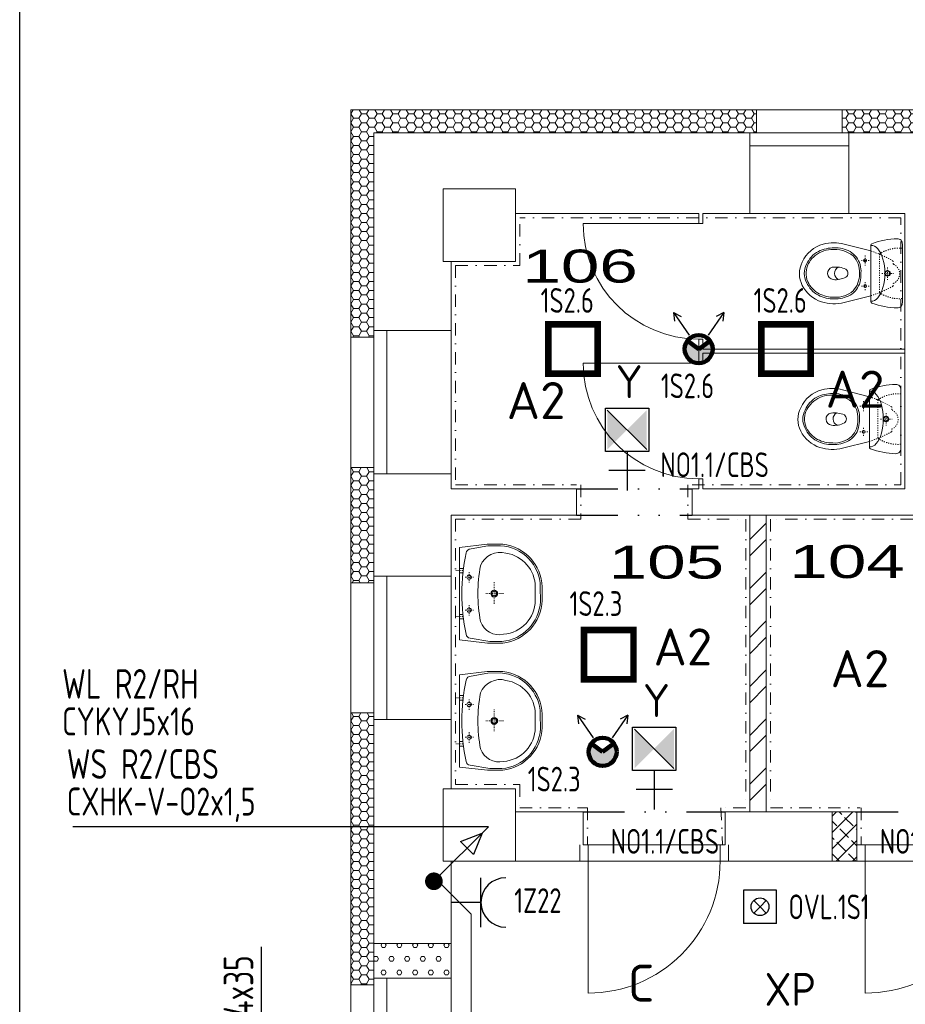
# Model space of a CAD drawing. Extents: x 171565 to 840288, y -737149 to -289557.
# Tile 30 of 59: x 401797 to 407167, y -338696 to -332722. Entities that reach past the tile are written whole.
import ezdxf
from ezdxf.enums import TextEntityAlignment as Align

# ---------------------------------------------------------------- set-up
doc = ezdxf.new("R2010")
doc.units = 0
doc.header["$MEASUREMENT"] = 0
doc.header["$PDMODE"] = 1
for name, pattern in [('DASHED1', [1, 0.3, -0.4, 0.3]), ('DIVIDE2', [0.625, 0.25, -0.125, 0, -0.125, 0, -0.125]), ('DOTDASH', [1, 0.3, -0.2, 0, -0.2, 0.3])]:
    doc.linetypes.add(name, pattern=pattern)
for name, color, linetype in [('0_stavba', 7, 'Continuous'), ('3-ZDI_NADP', 1, 'DIVIDE2'), ('E1', 3, 'Continuous')]:
    doc.layers.add(name, color=color, linetype=linetype)
doc.styles.add('ad_popis', font='isocpeur.ttf')
doc.styles.add('isocp', font='isocp.shx')
doc.styles.add('ISOCPEUR_4', font='isocpeur.ttf', dxfattribs={"height": 1.8})
doc.styles.add('ROMANS', font='ROMANS.shx')
doc.styles.add('SPIRITTXTSTYLE2', font='ARIALUNI.TTF')
doc.dimstyles.new('QP Stavba_100', dxfattribs={"dimscale": 100, "dimtxt": 2, "dimasz": 2, "dimexe": 1.2, "dimexo": 5, "dimgap": 1.2, "dimtad": 1, "dimdec": 0, "dimrnd": 1, "dimdsep": 46, "dimtxsty": 'ROMANS', "dimblk": 'ARCHTICK', "dimcen": 3, "dimdle": 1.2, "dimclrd": 8, "dimclre": 8, "dimclrt": 3, "dimaunit": 1, "dimadec": 1, "dimazin": 3, "dimtfac": 1, "dimtdec": 0, "dimtmove": 2, "dimatfit": 2, "dimfxl": 1.2, "dimtolj": 1, "dimlwd": -1, "dimlwe": -1, "dimarcsym": 0})
pattern_1 = [(0, (783186.027, -216103.49), (47.625, 27.4963055), [-63.5, 31.75]), (60.000002, (783186.027, -216103.49), (-1.7e-06, 54.9926147), [31.75, -63.5]), (120.000003, (783186.027, -216103.49), (-47.625, 27.4963055), [-63.5, 31.75])]

# ---------------------------------------------------------------- blocks, each defined once
blk = doc.blocks.new('_ARCHTICK')
at = {"color": 0, "linetype": 'ByBlock', "const_width": 0.15}
blk.add_lwpolyline([(-0.5, -0.5), (0.5, 0.5)], dxfattribs=at)
blk = doc.blocks.new('A$C055233EE')
at = {"color": 1}
blk.add_line((0, 0), (339.9, 339.9), dxfattribs=at)
blk.add_lwpolyline([(300.4, 300.4), (247.3, 166.3), (166.3, 247.3)], close=True, dxfattribs=at)
at = {"color": 1, "const_width": 54.8}
blk.add_lwpolyline([(-27.6, 0, 1), (27.6, 0, 1)], format="xyb", close=True, dxfattribs=at)
blk = doc.blocks.new('A$C39837C47')
at = {"color": 3}
for p, q in [((150, 180), (-150, 180)), ((0, 180), (0, 0))]:
    blk.add_line(p, q, dxfattribs=at)
blk.add_arc((0, 330), 150, 180, 0, dxfattribs=at)
blk = doc.blocks.new('A$C69940402')
h = blk.add_hatch(color=30)
h.paths.add_polyline_path([(210, -210), (210, -10), (110, -110)])
h.paths.add_polyline_path([(110, -110), (10, -10), (10, -210)])
at = {"color": 30}
for p, q in [((210, -10), (10, -210)), ((110, -220), (110, -418.6)), ((202.1, -315.8), (17.9, -315.8))]:
    blk.add_line(p, q, dxfattribs=at)
blk.add_lwpolyline([(0, 0), (0, -220), (220, -220), (220, 0)], close=True, dxfattribs=at)
blk = doc.blocks.new('POHYB')
at = {"linetype": 'Continuous', "lineweight": 100}
blk.add_hatch(color=3, dxfattribs=at).paths.add_polyline_path([(215967.4, -8883.1), (215856.8, -8802.1, 0.159322), (215830.4, -8883.1, 1), (216104.4, -8883.1, 0.159322), (216077.9, -8802.1)])
at = {"color": 7, "linetype": 'Continuous'}
for p, q in [((215721.6, -8526, -1040), (215874.5, -8746.6, -1040)), ((215721.6, -8526, -1040), (215795.9, -8564.7, -1040)), ((215721.6, -8526, -1040), (215731.7, -8609.1, -1040)), ((216213.2, -8526, -1040), (216060.3, -8746.6, -1040)), ((216213.2, -8526, -1040), (216138.9, -8564.7, -1040)), ((216213.2, -8526, -1040), (216203.1, -8609.1, -1040))]:
    blk.add_line(p, q, dxfattribs=at)
at = {"color": 3, "linetype": 'Continuous', "lineweight": 100}
for p in [(215856.8, -8802.1, -1040), (216077.9, -8802.1, -1040)]:
    blk.add_line(p, (215967.4, -8883.1, -1040), dxfattribs=at)
blk.add_circle((215967.4, -8883.1, -1040), 137, dxfattribs=at)
blk = doc.blocks.new('S6')
at = {"color": 3, "linetype": 'Continuous'}
for p, q in [((-2.000003, 4.000007), (-2.000003, 0)), ((2.000003, 4.000007), (-2.000003, 4.000007)), ((2.000003, 0), (2.000003, 4.000007)), ((2.000003, 0), (-2.000003, 0))]:
    blk.add_line(p, q, dxfattribs=at)
at = {"color": 7, "linetype": 'Continuous'}
for p, q in [((-0.754245, 2.754235), (0, 2.000003)), ((0, 2.000003), (-0.754245, 2.754235)), ((0.754245, 2.754235), (0, 2.000003)), ((0, 2.000003), (0.754245, 2.754235)), ((-0.754245, 1.245758), (0, 2.000003)), ((0, 2.000003), (-0.754245, 1.245758)), ((0, 2.000003), (0.754245, 1.245758))]:
    blk.add_line(p, q, dxfattribs=at)
blk.add_circle((0, 2.000003), 1.066667, dxfattribs=at)
at = {"color": 7, "linetype": 'Continuous', "flags": 8}
blk.add_attdef('POPIS', text='', height=2, dxfattribs=at).set_placement((0, 7), align=Align.MIDDLE)
at = {"color": 7, "linetype": 'Continuous', "flags": 1}
blk.add_attdef('ZARIZENI', (0, 2.4), '', height=2, dxfattribs=at)

msp = doc.modelspace()

# ---------------------------------------------------------------- hatches: boundary and pattern name
at = {"layer": '0_stavba', "linetype": 'Continuous', "lineweight": 0, "ltscale": 300}
h = msp.add_hatch(dxfattribs=at)
h.set_pattern_fill('PLASTEV', color=256, scale=31.75, style=0, pattern_type=2)
h.set_pattern_definition(pattern_1)
h.paths.add_polyline_path([(403804.1, -333268.4), (403804.1, -334648.5), (403944.1, -334648.5), (403944.1, -334608.5), (403944.1, -333408.4), (406224.1, -333408.4), (406264, -333408.4), (406264, -333268.4)], flags=0)
h = msp.add_hatch(dxfattribs=at)
h.set_pattern_fill('PLASTEV', color=256, scale=31.75, style=0, pattern_type=2)
h.set_pattern_definition(pattern_1)
h.paths.add_polyline_path([(406784.1, -333268.4), (406784.1, -333408.4), (406824.1, -333408.4), (407554.1, -333408.4), (407594, -333408.4), (407594, -333268.4)], flags=0)
h = msp.add_hatch(dxfattribs=at)
h.set_pattern_fill('PLASTEV', color=256, scale=31.75, style=0, pattern_type=2)
h.set_pattern_definition(pattern_1)
h.paths.add_polyline_path([(403804.1, -336138.4), (403944.1, -336138.4), (403944.1, -336098.4), (403944.1, -335478.5), (403944.1, -335438.5), (403804.1, -335438.5)], flags=0)
h = msp.add_hatch(dxfattribs=at)
h.set_pattern_fill('ZDIVKER', color=256, scale=5.55625, style=0, pattern_type=2)
h.set_pattern_definition([(45, (783186.03, -216103.49), (-148.49243, 148.49243), []), (45, (783285.03, -216103.49), (-148.49243, 148.49243), [])])
h.paths.add_polyline_path([(406224.1, -337528.5), (406324.1, -337528.5), (406324.1, -335728.5), (406224.1, -335728.5)], flags=0)
h = msp.add_hatch(dxfattribs=at)
h.set_pattern_fill('PLASTEV', color=256, scale=31.75, style=0, pattern_type=2)
h.set_pattern_definition(pattern_1)
h.paths.add_polyline_path([(403804.1, -338578.4), (403944.1, -338578.4), (403944.1, -338538.4), (403944.1, -338328.4), (403944.1, -336968.4), (403944.1, -336928.4), (403804.1, -336928.4)], flags=0)
h = msp.add_hatch(dxfattribs=at)
h.set_pattern_fill('ZDIVSP', color=256, scale=5.55625, style=0, pattern_type=2)
h.set_pattern_definition([(45.000001, (783186.03, -216103.49), (-49.497475, 49.497475), []), (135, (783186.03, -216103.49), (-116.49495, -81.49495), [-12.374369, 74.246216, -12.374369]), (135, (783285.03, -216103.49), (-116.49495, -81.49495), [-12.374369, 74.246216, -12.374369])])
h.paths.add_polyline_path([(406723.8, -337828.4), (406873.8, -337828.4), (406873.8, -337728.5), (406873.8, -337528.5), (406723.8, -337528.5)], flags=0)
h = msp.add_hatch(dxfattribs=at)
h.set_pattern_fill('PORBET', color=256, scale=15.875, style=0, pattern_type=2)
h.set_pattern_definition([(0, (783186.03, -216103.49), (47.625, 82.488914), [15.875, -79.375]), (0, (783186.03, -216075.99), (47.625, 82.488914), [15.875, -79.375]), (60.000002, (783201.9, -216103.49), (-47.625, 82.488914), [15.875, -79.375]), (120.000003, (783186.03, -216103.49), (-95.25, -3e-06), [15.875, -79.375]), (60.000002, (783178.09, -216089.74), (-47.625, 82.488914), [15.875, -79.375]), (120.000003, (783209.84, -216089.74), (-95.25, -3e-06), [15.875, -79.375])])
h.paths.add_polyline_path([(403944.1, -338328.4), (403944.1, -338538.4), (404414.1, -338538.4), (404414.1, -338328.4)], flags=0)

# ---------------------------------------------------------------- linework, layer by layer
at = {"elevation": 900}
msp.add_lwpolyline([(401797.1, -356946.4), (401797.1, -325446.4), (446347.1, -325446.4), (446347.1, -356946.4)], close=True, dxfattribs=at)
at = {"layer": '0_stavba', "linetype": 'Continuous', "lineweight": 0, "ltscale": 300}
for p, q in [((406264, -333268.4, -2547.6), (403804.1, -333268.4, -2547.6)), ((403804.1, -333268.4, -2547.6), (403804.1, -334648.5, -2547.6)), ((406264, -333408.4, -2547.6), (406264, -333268.4, -2547.6)), ((406784.1, -333268.4, -900), (406264, -333268.4, -900)), ((407594, -333268.4, -2547.6), (406784.1, -333268.4, -2547.6)), ((406784.1, -333408.4, -2547.6), (406784.1, -333268.4, -2547.6)), ((403944.1, -334608.5, -2547.6), (403944.1, -333408.4, -2547.6)), ((403944.1, -333408.4, -2547.6), (406224.1, -333408.4, -2547.6)), ((406224.1, -333408.4, -2547.6), (406224.1, -333898.5, -2547.6)), ((406224.1, -333408.4, -900), (406824.1, -333408.4, -900)), ((406224.1, -333408.4, -2547.6), (406264, -333408.4, -2547.6)), ((406784.1, -333408.4, -2547.6), (406824.1, -333408.4, -2547.6)), ((406824.1, -333408.4, -2547.6), (407554.1, -333408.4, -2547.6)), ((406824.1, -333408.4, -2547.6), (406824.1, -333898.5, -2547.6)), ((406224.1, -333488.4, -900), (406824.1, -333488.4, -900)), ((404364, -334188.5, -2547.6), (404364, -333748.4, -2547.6)), ((404364, -333748.4, -2547.6), (404804.1, -333748.4, -2547.6)), ((404804.1, -333898.5, -2547.6), (404804.1, -333748.4, -2547.6)), ((404804.1, -333898.5, -2547.6), (405914.1, -333898.5, -2547.6)), ((404804.1, -334188.5, -2547.6), (404804.1, -333898.5, -2547.6)), ((405914.1, -333959.7, -2547.6), (405914.1, -333898.5, -2547.6)), ((405939.1, -333898.5, -2547.6), (406224.1, -333898.5, -2547.6)), ((405939.1, -333959.7, -2547.6), (405939.1, -333898.5, -2547.6)), ((406224.1, -333898.5, -900), (406824.1, -333898.5, -900)), ((406824.1, -333898.5, -2547.6), (407164.1, -333898.5, -2547.6)), ((407164.1, -335568.5, -2547.6), (407164.1, -333898.5, -2547.6)), ((405914.1, -333959.7, -2547.6), (405214.1, -333959.7, -2547.6)), ((405914.1, -333959.7, -2547.6), (405939.1, -333959.7, -2547.6)), ((404414.1, -334188.5, -2547.6), (404364, -334188.5, -2547.6)), ((404414.1, -334608.5, -2547.6), (404414.1, -334188.5, -2547.6)), ((404414.1, -334188.5, -2547.6), (404804.1, -334188.5, -2547.6)), ((403944.1, -334608.5, -2547.6), (404414.1, -334608.5, -2547.6)), ((403944.1, -335478.5, -900), (403944.1, -334608.5, -900)), ((404024.1, -335478.5, -900), (404024.1, -334608.5, -900)), ((404414.1, -335478.5, -900), (404414.1, -334608.5, -900)), ((403944.1, -334648.5, -2547.6), (403804.1, -334648.5, -2547.6)), ((403804.1, -334648.5, -900), (403804.1, -335438.5, -900)), ((405914.1, -334807.2, -2547.6), (405914.1, -334659.7, -2547.6)), ((405914.1, -334659.7, -2547.6), (405939.1, -334659.7, -2547.6)), ((405939.1, -334721, -2547.6), (405939.1, -334659.7, -2547.6)), ((405939.1, -334721, -2547.6), (407164.1, -334721, -2547.6)), ((405939.1, -334746, -2547.6), (407164.1, -334746, -2547.6)), ((405939.1, -334807.2, -2547.6), (405939.1, -334746, -2547.6)), ((405914.1, -334807.2, -2547.6), (405214.1, -334807.2, -2547.6)), ((405914.1, -334807.2, -2547.6), (405939.1, -334807.2, -2547.6)), ((403804.1, -335438.5, -2547.6), (403804.1, -336138.4, -2547.6)), ((403944.1, -335438.5, -2547.6), (403804.1, -335438.5, -2547.6)), ((403944.1, -336098.4, -2547.6), (403944.1, -335478.5, -2547.6)), ((403944.1, -335478.5, -2547.6), (404414.1, -335478.5, -2547.6)), ((404414.1, -335568.5, -2547.6), (404414.1, -335478.5, -2547.6)), ((405914.1, -335568.5, -2547.6), (405914.1, -335507.2, -2547.6)), ((405914.1, -335507.2, -2547.6), (405939.1, -335507.2, -2547.6)), ((405939.1, -335568.5, -2547.6), (405939.1, -335507.2, -2547.6)), ((404414.1, -335568.5, -2547.6), (405174.1, -335568.5, -2547.6)), ((405174.1, -335568.5, -2547.6), (405174.1, -335728.5, -2547.6)), ((405874.1, -335568.5, -2547.6), (405914.1, -335568.5, -2547.6)), ((405874.1, -335568.5, -2547.6), (405874.1, -335728.5, -2547.6)), ((405939.1, -335568.5, -2547.6), (407164.1, -335568.5, -2547.6)), ((404414.1, -336098.4, -2547.6), (404414.1, -335728.5, -2547.6)), ((404414.1, -335728.5, -2547.6), (405174.1, -335728.5, -2547.6)), ((405874.1, -335728.5, -2547.6), (408924, -335728.5, -2547.6)), ((406224.1, -337528.5, -2547.6), (406224.1, -335728.5, -2547.6)), ((406324.1, -337528.5, -2547.6), (406324.1, -335728.5, -2547.6)), ((403944.1, -336098.4, -2547.6), (404414.1, -336098.4, -2547.6)), ((403944.1, -336968.4, 0), (403944.1, -336098.4, 0)), ((404024.1, -336968.4, 0), (404024.1, -336098.4, 0)), ((404414.1, -336968.4, 0), (404414.1, -336098.4, 0)), ((403944.1, -336138.4, -2547.6), (403804.1, -336138.4, -2547.6)), ((403804.1, -336138.4, -900), (403804.1, -336928.4, -900)), ((403804.1, -336928.4, -2547.6), (403804.1, -338578.4, -2547.6)), ((403944.1, -336928.4, -2547.6), (403804.1, -336928.4, -2547.6)), ((403944.1, -338328.4, -2547.6), (403944.1, -336968.4, -2547.6)), ((403944.1, -336968.4, -2547.6), (404414.1, -336968.4, -2547.6)), ((404414.1, -337388.4, -2547.6), (404414.1, -336968.4, -2547.6)), ((404414.1, -337388.4, -2547.6), (404364, -337388.4, -2547.6)), ((404364, -337388.4, -2547.6), (404364, -337828.4, -2547.6)), ((404804.1, -337388.4, -2547.6), (404414.1, -337388.4, -2547.6)), ((404804.1, -337388.4, -2547.6), (404804.1, -337528.5, -2547.6)), ((404804.1, -337528.5, -2547.6), (404804.1, -337828.4, -2547.6)), ((404804.1, -337528.5, -2547.6), (405214.1, -337528.5, -2547.6)), ((405214.1, -337528.5, -2547.6), (405214.1, -337728.5, -2547.6)), ((406074.1, -337528.5, -2547.6), (406723.8, -337528.5, -2547.6)), ((406074.1, -337528.5, -2547.6), (406074.1, -337728.5, -2547.6)), ((406723.8, -337528.5, -2547.6), (406873.8, -337528.5, -2547.6)), ((406723.8, -337528.5, -2547.6), (406723.8, -337828.4, -2547.6)), ((406873.8, -337528.5, -2547.6), (406873.8, -337728.5, -2547.6)), ((405214.1, -337728.5, -2547.6), (405244, -337728.5, -2547.6)), ((405244, -337728.5, -2547.6), (405244, -337828.4, -2547.6)), ((406044, -337728.5, -2547.6), (406074.1, -337728.5, -2547.6)), ((406044, -337728.5, -2547.6), (406044, -337828.4, -2547.6)), ((406873.8, -337728.5, -2547.6), (406923.8, -337728.5, -2547.6)), ((406923.8, -337728.5, -2547.6), (406923.8, -337828.4, -2547.6)), ((404414.1, -337828.4, -2547.6), (404364, -337828.4, -2547.6)), ((404804.1, -337828.4, -2547.6), (404414.1, -337828.4, -2547.6)), ((404414.1, -338328.4, -2547.6), (404414.1, -337828.4, -2547.6)), ((404804.1, -337828.4, -2547.6), (405214.1, -337828.4, -2547.6)), ((405214.1, -337828.4, -2547.6), (405244, -337828.4, -2547.6)), ((405244, -337828.4, -1723.8), (405244, -338628.4, -1723.8)), ((406044, -337828.4, -2547.6), (406074.1, -337828.4, -2547.6)), ((406074.1, -337828.4, -2547.6), (406723.8, -337828.4, -2547.6)), ((406723.8, -337828.4, -2547.6), (406908.8, -337828.4, -2547.6)), ((406893.8, -337828.4, -2547.6), (406923.8, -337828.4, -2547.6)), ((406923.8, -337828.4, -1723.8), (406923.8, -338628.4, -1723.8)), ((403944.1, -338328.4, -2547.6), (404414.1, -338328.4, -2547.6)), ((403944.1, -338328.4, -2547.6), (403944.1, -338538.4, -2547.6)), ((404414.1, -340728.4, -1723.8), (404414.1, -338328.4, -1723.8)), ((404414.1, -338538.4, -2547.6), (404414.1, -338328.4, -2547.6)), ((403944.1, -340338.4, -1723.8), (403944.1, -338538.4, -1723.8)), ((403944.1, -338538.4, -2547.6), (404414.1, -338538.4, -2547.6)), ((404024.1, -340338.4, -1723.8), (404024.1, -338538.4, -1723.8)), ((403944.1, -338578.4, -2547.6), (403804.1, -338578.4, -2547.6)), ((403804.1, -338578.4, -900), (403804.1, -340298.4, -900))]:
    msp.add_line(p, q, dxfattribs=at)
at = {"layer": '0_stavba', "linetype": 'DOTDASH', "lineweight": 0, "ltscale": 250}
for p, q in [((407139, -333923.5, 900), (404829.1, -333923.5, 900)), ((404829.1, -334213.5, 900), (404829.1, -333923.5, 900)), ((407139, -335543.5, 900), (407139, -333923.5, 900)), ((404439.1, -334213.5, 900), (404439.1, -335543.5, 900)), ((404439.1, -334213.5, 900), (404829.1, -334213.5, 900)), ((404439.1, -335543.5, 900), (405174.1, -335543.5, 900)), ((405199.1, -335543.5, 900), (405199.1, -335753.5, 900)), ((405849.1, -335543.5, 900), (405849.1, -335753.5, 900)), ((405874.1, -335543.5, 900), (407139, -335543.5, 900)), ((405199.1, -335753.5, 900), (404439.1, -335753.5, 900)), ((404439.1, -335753.5, 900), (404439.1, -337363.4, 900)), ((405849.1, -335753.5, 900), (406199, -335753.5, 900)), ((406199, -335753.5, 900), (406199, -337503.5, 900)), ((408264.1, -335753.5, 900), (406349.1, -335753.5, 900)), ((406349.1, -335753.5, 900), (406349.1, -337503.5, 900)), ((404439.1, -337363.4, 900), (404829.1, -337363.4, 900)), ((404829.1, -337363.4, 900), (404829.1, -337503.5, 900)), ((404829.1, -337503.5, 900), (405239.1, -337503.5, 900)), ((405239.1, -337503.5, 900), (405239.1, -337728.5, 900)), ((406199, -337503.5, 900), (406049.1, -337503.5, 900)), ((406049.1, -337503.5, 900), (406059.1, -337728.5, 900)), ((406349.1, -337503.5, 900), (406893.8, -337503.5, 900)), ((406898.8, -337503.5, 900), (406898.8, -337728.5, 900))]:
    msp.add_line(p, q, dxfattribs=at)
at = {"layer": '0_stavba', "linetype": 'DASHED1', "lineweight": 0, "ltscale": 20}
for p, q in [((406947.5, -334183.4, -3447.6), (406900.6, -334183.4, -3447.6)), ((406923.1, -334153.4, -3447.6), (406923.1, -334213.4, -3447.6)), ((407025.2, -334261.4, -3447.6), (407096.4, -334261.4, -3447.6)), ((407059.1, -334226.5, -3447.6), (407059.1, -334299.6, -3447.6)), ((406923.1, -334314.6, -3447.6), (406923.1, -334367.2, -3447.6)), ((406948.5, -334338.7, -3447.6), (406898.8, -334338.7, -3447.6)), ((406914, -335037.5, -3447.6), (406914, -335097.5, -3447.6)), ((406938.3, -335067.5, -3447.6), (406891.5, -335067.5, -3447.6)), ((407016, -335145.5, -3447.6), (407087.2, -335145.5, -3447.6)), ((407049.9, -335110.6, -3447.6), (407049.9, -335183.7, -3447.6)), ((406914, -335198.7, -3447.6), (406914, -335251.2, -3447.6)), ((406939.3, -335222.8, -3447.6), (406889.6, -335222.8, -3447.6))]:
    msp.add_line(p, q, dxfattribs=at)
at = {"layer": '0_stavba', "linetype": 'Continuous', "lineweight": 0}
for p, q in [((404464.4, -336051.5, -3447.6), (404483.7, -336051.5, -3447.6)), ((404464.4, -336078.8, -3447.6), (404489, -336078.8, -3447.6)), ((404464.4, -336330.9, -3447.6), (404483.7, -336330.9, -3447.6)), ((404464.4, -336358.2, -3447.6), (404489, -336358.2, -3447.6)), ((404464.4, -336823.4, -3447.6), (404483.7, -336823.4, -3447.6)), ((404464.4, -336850.8, -3447.6), (404489, -336850.8, -3447.6)), ((404464.4, -337102.8, -3447.6), (404483.7, -337102.8, -3447.6)), ((404464.4, -337130.2, -3447.6), (404489, -337130.2, -3447.6))]:
    msp.add_line(p, q, dxfattribs=at)
at = {"layer": '0_stavba', "linetype": 'DASHED1', "lineweight": 0, "ltscale": 14.000001}
for p, q in [((404441.1, -336064.6, -3447.6), (404489, -336064.6, -3447.6)), ((404497.2, -336104.6, -3447.6), (404549.2, -336104.6, -3447.6)), ((404521.9, -336137.5, -3447.6), (404521.9, -336071.7, -3447.6)), ((404673.9, -336267.3, -3447.6), (404673.9, -336135.9, -3447.6)), ((404623.2, -336204.3, -3447.6), (404732.7, -336204.3, -3447.6)), ((404521.9, -336337.1, -3447.6), (404521.9, -336271.4, -3447.6)), ((404441.1, -336344, -3447.6), (404489, -336344, -3447.6)), ((404497.2, -336304.3, -3447.6), (404549.2, -336304.3, -3447.6)), ((404441.1, -336836.6, -3447.6), (404489, -336836.6, -3447.6)), ((404497.2, -336876.6, -3447.6), (404549.2, -336876.5, -3447.6)), ((404521.9, -336909.4, -3447.6), (404521.9, -336843.7, -3447.6)), ((404673.9, -337039.2, -3447.6), (404673.9, -336907.8, -3447.6)), ((404623.2, -336976.3, -3447.6), (404732.7, -336976.3, -3447.6)), ((404521.9, -337109.1, -3447.6), (404521.9, -337043.4, -3447.6)), ((404441.1, -337116, -3447.6), (404489, -337116, -3447.6)), ((404497.2, -337076.2, -3447.6), (404549.2, -337076.2, -3447.6))]:
    msp.add_line(p, q, dxfattribs=at)
at = {"layer": '0_stavba', "linetype": 'Continuous', "lineweight": 0, "ltscale": 304.799988}
for p, q in [((405194.1, -337828.4, -3447.6), (405194.1, -337728.5, -3447.6)), ((406094.1, -337828.4, -3447.6), (406094, -337728.4, -3447.6)), ((406873.8, -337828.4, -3447.6), (406873.8, -337728.5, -3447.6))]:
    msp.add_line(p, q, dxfattribs=at)
at = {"layer": '0_stavba', "linetype": 'Continuous', "lineweight": 0, "ltscale": 330}
for p, q in [((406044, -337728.4, -3447.6), (405244, -337728.5, -3447.6)), ((407723.8, -337728.4, -3447.6), (406923.8, -337728.5, -3447.6)), ((406044, -337828.4, -3447.6), (405244, -337828.4, -3447.6)), ((407723.8, -337828.4, -3447.6), (406923.8, -337828.4, -3447.6))]:
    msp.add_line(p, q, dxfattribs=at)
at = {"layer": '0_stavba', "linetype": 'Continuous', "lineweight": 0, "ltscale": 7, "elevation": -3447.6}
for points in [[(406958.1, -334125.6), (406796.2, -334084, 0.120198), (406669.8, -334083.6, 0.223955), (406541.7, -334193, 0.23388), (406541.7, -334334.4, 0.19794), (406658.7, -334434.1, 0.140172), (406796.2, -334438.5), (406958.1, -334396.9)], [(407148.9, -334083.7, 0.448493), (407118.2, -334051.1, 0.083491), (406964.6, -334081.2, 0.312202), (406958.1, -334090.6), (406958.1, -334431.9, 0.312175), (406964.6, -334441.2, 0.083488), (407118.2, -334471.3, 0.448493), (407148.9, -334438.7)], [(406898.1, -334258.9, 0.174099), (406870.1, -334162.8, 0.09079), (406831.6, -334128.8, 0.124463), (406735.7, -334105.9, 0.112921), (406639.6, -334128.5, 0.175053), (406568.5, -334206.4, 0.258811), (406568.5, -334316.1, 0.171883), (406639.6, -334394, 0.132088), (406735.7, -334416.5, 0.130329), (406831.6, -334393.6, 0.206732), (406892.6, -334313.4, 0.065592), (406898.1, -334262.6)], [(406888.3, -334259.5, 0.206576), (406850.7, -334155.9, 0.205237), (406715.4, -334116.9, 0.181771), (406609.8, -334163, 0.194255), (406565.2, -334253.3, 0.110799), (406575.6, -334312.5, 0.151845), (406644.3, -334385.1, 0.116294), (406735.7, -334406.5, 0.200993), (406850.7, -334366.5, 0.194141), (406888.9, -334265.6)], [(406727.4, -334224.5, -0.14759), (406806.4, -334236.6, -0.509098), (406806.6, -334284.6, -0.150241), (406729, -334298.8, -0.827552), (406723.7, -334224.6)], [(406949, -335009.7), (406787, -334968, 0.120198), (406660.6, -334967.7, 0.223955), (406532.5, -335077.1, 0.23388), (406532.5, -335218.5, 0.19794), (406649.5, -335318.2, 0.140172), (406787, -335322.6), (406949, -335281)], [(407139.7, -334967.8, 0.448493), (407109, -334935.2, 0.083491), (406955.4, -334965.3, 0.312202), (406949, -334974.6), (406949, -335315.9, 0.312175), (406955.4, -335325.3, 0.083488), (407109, -335355.4, 0.448493), (407139.7, -335322.8)], [(406888.9, -335143, 0.174099), (406860.9, -335046.9, 0.09079), (406822.4, -335012.9, 0.124463), (406726.5, -334990, 0.112921), (406630.4, -335012.6, 0.175053), (406559.4, -335090.5, 0.258811), (406559.4, -335200.1, 0.171883), (406630.4, -335278.1, 0.132088), (406726.5, -335300.6, 0.130329), (406822.4, -335277.7, 0.206732), (406883.4, -335197.5, 0.065592), (406888.9, -335146.6)], [(406879.1, -335143.6, 0.206576), (406841.6, -335040, 0.205237), (406706.2, -335001, 0.181771), (406600.6, -335047.1, 0.194255), (406556.1, -335137.4, 0.110799), (406566.4, -335196.6, 0.151845), (406635.1, -335269.2, 0.116294), (406726.5, -335290.6, 0.200993), (406841.6, -335250.6, 0.194141), (406879.7, -335149.7)], [(406718.3, -335108.6, -0.14759), (406797.2, -335120.7, -0.509098), (406797.4, -335168.7, -0.150241), (406719.8, -335182.9, -0.827552), (406714.6, -335108.7)]]:
    msp.add_lwpolyline(points, format="xyb", close=True, dxfattribs=at)
at = {"layer": '0_stavba', "linetype": 'DASHED1', "lineweight": 0, "ltscale": 20, "elevation": -3447.6}
for points in [[(406958.1, -334125.5, -0.049455), (407093.2, -334186.6, -0.054525), (407093.4, -334205.4, -0.662693), (407094, -334322.3, -0.076206), (407093.2, -334338.7, -0.000138), (407092.9, -334339.1, -0.04318), (406958.1, -334396.9)], [(407149, -334108.4, 0.170682), (407009.4, -334144.4), (407009.4, -334378, 0.170682), (407149, -334414.1)], [(406949, -335009.6, -0.049455), (407084, -335070.7, -0.054525), (407084.3, -335089.5, -0.662693), (407084.8, -335206.4, -0.076206), (407084, -335222.8, -0.000138), (407083.7, -335223.2, -0.04318), (406949, -335281)], [(407139.8, -334992.5, 0.170682), (407000.3, -335028.5), (407000.3, -335262.1, 0.170682), (407139.8, -335298.1)]]:
    msp.add_lwpolyline(points, format="xyb", close=True, dxfattribs=at)
at = {"layer": '0_stavba', "linetype": 'Continuous', "lineweight": 0, "ltscale": 7, "elevation": -3447.6}
for points in [[(406760.6, -334223.8, 0.634876), (406762.6, -334298.5)], [(406751.4, -335107.9, 0.634876), (406753.4, -335182.6)]]:
    msp.add_lwpolyline(points, format="xyb", dxfattribs=at)
at = {"layer": '0_stavba', "linetype": 'Continuous', "lineweight": 0, "elevation": -3447.6}
for points in [[(404464.1, -336484.6), (404633.8, -336504.2), (404726.1, -336504.6, 0.373561), (404964.1, -336245.4), (404964.1, -336245.4), (404964.1, -336163.8, 0.372405), (404726.9, -335904.6), (404726.9, -335904.6), (404630.9, -335904.4), (404464.1, -335924.6)], [(404953.8, -336163.9, 0.391558), (404712.8, -335914), (404712.8, -335914), (404635.7, -335914.6), (404533.6, -335933.7, 0.356611), (404503.2, -335957.8, 0.100592), (404503.2, -336451.4, 0.324305), (404528.1, -336474.5), (404528.1, -336474.5), (404647.9, -336494.6), (404721.3, -336494.6, 0.37492), (404954.2, -336252.2), (404954.2, -336252.2)], [(404923.2, -336164.6, 0.370874), (404745.3, -335959.2, 0.391613), (404591.4, -336035.1, 0.096929), (404591.4, -336374.1, 0.384757), (404731.2, -336450.8, 0.392286), (404923.2, -336244), (404923.2, -336244)], [(404464.1, -337256.6), (404633.8, -337276.1), (404726.1, -337276.5, 0.373561), (404964.1, -337017.3), (404964.1, -337017.3), (404964.1, -336935.7, 0.372405), (404726.9, -336676.5), (404726.9, -336676.5), (404630.9, -336676.4), (404464.1, -336696.6)], [(404953.8, -336935.9, 0.391558), (404712.8, -336686), (404712.8, -336686), (404635.7, -336686.6), (404533.6, -336705.7, 0.356611), (404503.2, -336729.7, 0.100592), (404503.2, -337223.4, 0.324305), (404528.1, -337246.4), (404528.1, -337246.4), (404647.9, -337266.6), (404721.3, -337266.6, 0.37492), (404954.2, -337024.2), (404954.2, -337024.2)], [(404923.2, -336936.6, 0.370874), (404745.3, -336731.2, 0.391613), (404591.4, -336807, 0.096929), (404591.4, -337146.1, 0.384757), (404731.2, -337222.7, 0.392286), (404923.2, -337016), (404923.2, -337016)]]:
    msp.add_lwpolyline(points, format="xyb", close=True, dxfattribs=at)
at = {"layer": '0_stavba', "linetype": 'Continuous', "lineweight": 0, "ltscale": 7}
for centre, radius in [((406923.1, -334183.4, -3447.6), 9.27), ((407059.1, -334261.2, -3447.6), 17.1), ((407059.1, -334261.2, -3447.6), 13.6), ((406923.6, -334338.7, -3447.6), 8.9), ((406914, -335067.5, -3447.6), 9.27), ((407049.9, -335145.3, -3447.6), 17.1), ((407049.9, -335145.3, -3447.6), 13.6), ((406914.4, -335222.8, -3447.6), 8.9)]:
    msp.add_circle(centre, radius, dxfattribs=at)
at = {"layer": '0_stavba', "linetype": 'Continuous', "lineweight": 0}
for centre, radius in [((404521.9, -336104.9, -3447.6), 12.9), ((404674.1, -336204.6, -3447.6), 20.9), ((404673.9, -336204.3, -3447.6), 14.8), ((404521.9, -336304.6, -3447.6), 12.9), ((404521.9, -336876.9, -3447.6), 12.9), ((404674.1, -336976.6, -3447.6), 20.9), ((404673.9, -336976.3, -3447.6), 14.8), ((404521.9, -337076.5, -3447.6), 12.9)]:
    msp.add_circle(centre, radius, dxfattribs=at)
at = {"layer": '0_stavba', "linetype": 'Continuous', "lineweight": 0, "ltscale": 300}
for centre, radius, start, end in [((405914.1, -333959.7, -2547.6), 700, 180.00001, 270), ((405914.1, -334807.2, -2547.6), 700, 180.00001, 270), ((405244, -337828.4, -1723.8), 800, 270, 0.00004), ((406923.8, -337828.4, -1723.8), 800, 270, 0.00004)]:
    msp.add_arc(centre, radius, start, end, dxfattribs=at)
at = {"layer": '0_stavba', "linetype": 'Continuous', "lineweight": 0, "ltscale": 7}
for centre in [(406961.8, -334260.9, -3447.6), (406952.6, -335144.9, -3447.6)]:
    msp.add_ellipse(centre, major_axis=(0, 168.9), ratio=0.478261, start_param=9.380208, end_param=12.611133, dxfattribs=at)
at = {"layer": '0_stavba', "linetype": 'Continuous', "lineweight": 0, "ltscale": 300}
for p in [(403944.1, -333996.4, -823.8), (405644, -335291.4, -1723.8), (403944.1, -336991.4, -2547.6), (405582.8, -337801.4, -1723.8)]:
    msp.add_point(p, dxfattribs=at)
at = {"layer": '0_stavba', "linetype": 'Continuous', "lineweight": 0, "ltscale": 250}
for p in [(405644, -335191.4, -3447.6), (405644, -335291.4, -3447.6), (405582.8, -337801.4, -3447.6), (405582.8, -337901.4, -3447.6)]:
    msp.add_point(p, dxfattribs=at)
at = {"layer": '0_stavba', "linetype": 'Continuous', "lineweight": 0, "ltscale": 304.799988}
for p in [(405644, -335291.4, -3447.6), (405582.8, -337801.4, -3447.6)]:
    msp.add_point(p, dxfattribs=at)
at = {"layer": '3-ZDI_NADP', "color": 7, "ltscale": 1000}
for p, q in [((405174.1, -335568.5, -2547.6), (405874.1, -335568.5, -2547.6)), ((405174.1, -335728.5, -2547.6), (405874.1, -335728.5, -2547.6)), ((405214.1, -337528.5, -2547.6), (406074.1, -337528.5, -2547.6)), ((406873.8, -337528.5, -2547.6), (407773.8, -337528.5, -2547.6))]:
    msp.add_line(p, q, dxfattribs=at)
at = {"layer": 'E1', "color": 5}
msp.add_line((404639.9, -337618.6, 452.4), (402120, -337618.6, 452.4), dxfattribs=at)
at = {"layer": 'E1', "color": 1, "linetype": 'Continuous', "lineweight": 0}
for p, q in [((404534.1, -338149.3, -71.4), (404321.6, -337936.9, 452.4)), ((404534.1, -340438.4, -4047.6), (404534.1, -338149.3, -1571.4))]:
    msp.add_line(p, q, dxfattribs=at)
at = {"layer": 'E1', "color": 6, "const_width": 40, "elevation": 407.6}
for points in [[(405301.9, -334870.4), (405001.9, -334870.4), (405001.9, -334570.4), (405301.9, -334570.4)], [(406593.1, -334870.4), (406293.1, -334870.4), (406293.1, -334570.4), (406593.1, -334570.4)], [(405518.9, -336725), (405218.9, -336725), (405218.9, -336425), (405518.9, -336425)]]:
    msp.add_lwpolyline(points, close=True, dxfattribs=at)

# ---------------------------------------------------------------- block references
at = {"layer": 'E1', "color": 7, "xscale": 0.6215625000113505, "yscale": 0.6215625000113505, "zscale": 0.6215625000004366}
for p in [(271676.8, -329199.6, -1901.2), (271094.4, -331643.1, 1546.4)]:
    msp.add_blockref('POHYB', p, dxfattribs=at)
at = {"layer": 'E1', "color": 14, "xscale": -1.194007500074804, "yscale": 1.194007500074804, "zscale": 1.194007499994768}
for p in [(405610.8, -335079.1, -2547.6), (405776, -337014.1, 900)]:
    msp.add_blockref('A$C69940402', p, dxfattribs=at)
at = {"layer": 'E1', "color": 3, "xscale": 0.9749999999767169, "yscale": 0.9749999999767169, "zscale": 0.974999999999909}
msp.add_blockref('A$C055233EE', (404308.5, -337950, 452.4), dxfattribs=at)
at = {"layer": 'E1', "color": 4, "rotation": 270}
msp.add_blockref('A$C39837C47', (404414.1, -338078.4, -1047.6), dxfattribs=at)
at = {"layer": 'E1', "xscale": 50.45624999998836, "yscale": 50.45624999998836, "zscale": 50.45625000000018}
msp.add_blockref('S6', (406285.8, -338205.6, 900), dxfattribs=at)

# ---------------------------------------------------------------- texts
at = {"layer": '0_stavba', "linetype": 'Continuous', "lineweight": 0, "ltscale": 300, "style": 'SPIRITTXTSTYLE2', "width": 1.5}
msp.add_text('106', height=200, dxfattribs=at).set_placement((404845.5, -334317.2, -1723.8))
at = {"layer": '0_stavba', "linetype": 'Continuous', "ltscale": 300, "style": 'SPIRITTXTSTYLE2', "width": 1.5}
for s, p in [('105', (405368.7, -336113.2, -1723.8)), ('104', (406464.2, -336110, -6071.4))]:
    msp.add_text(s, height=200, dxfattribs=at).set_placement(p)
at = {"layer": 'E1', "color": 3, "style": 'isocp', "width": 0.8}
for s, height, p in [('1S2.6', 150, (404955.7, -334500.6, 900)), ('1S2.6', 150, (406246.9, -334500.6, 900)), ('1S2.6', 150, (405684.7, -335018.6, 900)), ('1S2.3', 150, (405130.7, -336340.1, 900)), ('WL R2/RH', 180, (402054.4, -336842.2, 1802.4)), ('1S2.3', 150, (404877.7, -337405.1, 900)), ('1Z22', 150, (404795.7, -338142.1, 900)), ('OVL.1S1', 150, (406458.7, -338180.1, 1950))]:
    msp.add_text(s, height=height, dxfattribs=at).set_placement(p)
at = {"layer": 'E1', "color": 30, "linetype": 'ByBlock', "style": 'ad_popis', "width": 0.9}
for s, p in [('Y', (405411.8, -335018.1, -6819)), ('Y', (405577, -336953.1, -3371.4)), ('XP', (406313.8, -338705.7, -600))]:
    msp.add_text(s, height=200, dxfattribs=at).set_placement(p)
at = {"layer": 'E1', "color": 6, "style": 'ISOCPEUR_4'}
for s, p in [('A2', (406684, -335076, -7719)), ('A2', (404750, -335145.4, -3371.4)), ('A2', (405640, -336640.6, -3371.4)), ('A2', (406713.5, -336772.2, -3371.4)), ('C', (405484.3, -338680.7, -125.3))]:
    msp.add_text(s, height=225, dxfattribs=at).set_placement(p)
at = {"layer": 'E1', "color": 30, "style": 'isocp', "width": 0.8}
for s, height, p in [('NO1.1/CBS', 150, (405682, -335497.6, 900)), ('WS R2/CBS', 180, (402082.5, -337328.5, 1802.4)), ('NO1.1/CBS', 150, (405380.6, -337782.6, -3447.6)), ('NO1.1/CBS', 150, (407012.4, -337782.6, -3447.6))]:
    msp.add_text(s, height=height, dxfattribs=at).set_placement(p)
at = {"layer": 'E1', "color": 5, "style": 'isocp', "width": 0.8}
for s, p in [('CYKYJ5x16', (402054.4, -337064.8, 1802.4)), ('CXHK-V-O2x1,5', (402082.5, -337551.1, 1802.4))]:
    msp.add_text(s, height=170, dxfattribs=at).set_placement(p)
at = {"layer": 'E1', "color": 3, "style": 'isocp', "width": 0.8}
msp.add_text('WL RE - CYKY J4x35', height=180, rotation=90, dxfattribs=at).set_placement((403213.5, -340135.1, 1500))

# ---------------------------------------------------------------- leaders
at = {"layer": 'E1', "color": 5}
msp.add_leader([(404004.1, -340860.1, 900), (403263.1, -340355.7, 900), (403263.1, -338348, 900)], dimstyle='QP Stavba_100', override={"dimasz": 2, "dimtad": 0, "dimclrd": 5}, dxfattribs=at)

doc.saveas('drawing.dxf')
